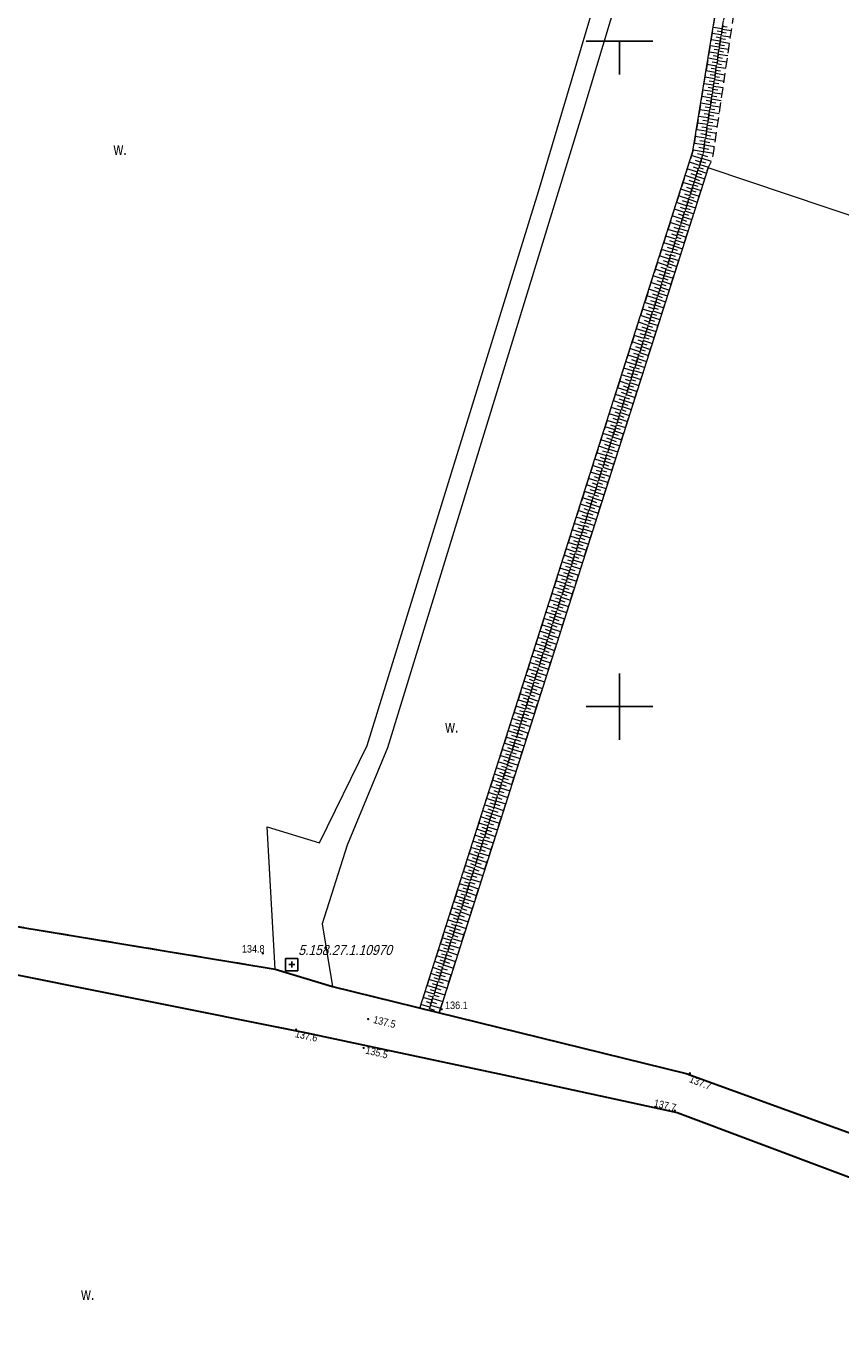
# Model space of a CAD drawing. Header units: metres. Extents: x 5548743 to 5556416, y 5707500 to 5714000.
# Tile 96 of 203: x 5552911 to 5553033, y 5711307 to 5711502. Entities that reach past the tile are written whole.
import ezdxf
from ezdxf.enums import TextEntityAlignment as Align

# ---------------------------------------------------------------- set-up
doc = ezdxf.new("R2010")
doc.units = ezdxf.units.M
doc.header["$MEASUREMENT"] = 0
doc.linetypes.add('1.5_0.75', pattern=[2.25, 1.5, -0.75])
doc.linetypes.add('219-1000', pattern=[0])
doc.layers.get('0').update_dxf_attribs({"color": 2, "linetype": 'CONTINUOUS', "lineweight": 5})
for name, color, linetype in [('000 Inne (niezydentyfikowane)', 7, 'CONTINUOUS'), ('217-kontur klasyfikacyjny', 7, 'CONTINUOUS'), ('218-kontur użytku gruntowego', 7, 'CONTINUOUS'), ('219-działka ewidencyjna', 7, 'CONTINUOUS'), ('pikieta naturalna', 7, 'CONTINUOUS'), ('pikieta naturalna-Atr2', 7, 'CONTINUOUS'), ('skarpa nieumocniona', 7, 'CONTINUOUS'), ('Szczegółowa osnowa geodezyjna pozioma', 7, 'CONTINUOUS'), ('Szczegółowa osnowa geodezyjna pozioma-Atr103', 7, 'CONTINUOUS'), ('woda stojąca', 7, 'CONTINUOUS'), ('woda stojąca-Atr103', 7, 'CONTINUOUS'), ('Wstawianie ramki sekcyjnej z opisem', 7, 'CONTINUOUS')]:
    doc.layers.add(name, color=color, linetype=linetype)
doc.styles.get("Standard").update_dxf_attribs({"font": 'Working1250', "width": 0.75})

# ---------------------------------------------------------------- blocks, each defined once
blk = doc.blocks.new('PW01')
at = {"linetype": 'Continuous', "lineweight": 13}
h = blk.add_hatch(color=0, dxfattribs=at)
edge = h.paths.add_edge_path()
edge.add_arc((0, 0), 0.18, 0, 360)
blk = doc.blocks.new('OSSP')
at = {"color": 0}
for p, q in [((-0.939, 0.938), (-0.939, -0.938)), ((-0.939, 0.938), (-0.939, -0.938)), ((0.936, 0.938), (-0.939, 0.938)), ((0.936, 0.938), (-0.939, 0.938)), ((0.45, 0), (-0.45, 0)), ((0.45, 0), (-0.45, 0)), ((0, -0.45), (0, 0.45)), ((0, -0.45), (0, 0.45)), ((0.936, -0.938), (0.936, 0.938)), ((0.936, -0.938), (0.936, 0.938)), ((-0.939, -0.938), (0.936, -0.938)), ((-0.939, -0.938), (0.936, -0.938))]:
    blk.add_line(p, q, dxfattribs=at)
blk = doc.blocks.new('RAMKA1000K')
at = {"color": 0}
for p, q in [((195, 500), (205, 500)), ((200, 495), (200, 500)), ((200, 395), (200, 405)), ((195, 400), (205, 400))]:
    blk.add_line(p, q, dxfattribs=at)

msp = doc.modelspace()

# ---------------------------------------------------------------- linework, layer by layer
at = {"layer": '000 Inne (niezydentyfikowane)', "color": 252, "linetype": 'Continuous', "lineweight": 18, "flags": 128}
for points in [[(5553015.25, 5711500.92), (5553013.88, 5711501.13)], [(5553015.39, 5711501.84), (5553014.03, 5711502.04)], [(5553015.18, 5711500.46), (5553014.5, 5711500.57)], [(5553015.32, 5711501.38), (5553014.64, 5711501.48)], [(5553015.24, 5711500.86), (5553016.65, 5711500.64)], [(5553015.32, 5711501.33), (5553016.02, 5711501.22)], [(5553015.39, 5711501.79), (5553016.79, 5711501.58)], [(5553015.46, 5711502.26), (5553016.16, 5711502.15)], [(5553014.97, 5711499.07), (5553013.58, 5711499.28)], [(5553015.11, 5711500), (5553013.73, 5711500.21)], [(5553014.9, 5711498.61), (5553014.2, 5711498.71)], [(5553015.04, 5711499.54), (5553014.35, 5711499.64)], [(5553014.96, 5711498.98), (5553016.38, 5711498.76)], [(5553015.03, 5711499.45), (5553015.74, 5711499.34)], [(5553015.1, 5711499.92), (5553016.51, 5711499.7)], [(5553015.17, 5711500.39), (5553015.88, 5711500.28)], [(5553014.69, 5711497.2), (5553013.28, 5711497.41)], [(5553014.83, 5711498.14), (5553013.43, 5711498.35)], [(5553014.61, 5711496.73), (5553013.91, 5711496.83)], [(5553014.76, 5711497.67), (5553014.05, 5711497.78)], [(5553014.67, 5711497.08), (5553016.1, 5711496.86)], [(5553014.74, 5711497.56), (5553015.45, 5711497.45)], [(5553014.81, 5711498.03), (5553016.24, 5711497.81)], [(5553014.89, 5711498.51), (5553015.6, 5711498.4)], [(5553014.4, 5711495.3), (5553012.97, 5711495.52)], [(5553014.54, 5711496.25), (5553013.12, 5711496.47)], [(5553014.32, 5711494.82), (5553013.61, 5711494.93)], [(5553014.47, 5711495.78), (5553013.76, 5711495.89)], [(5553014.38, 5711495.17), (5553015.82, 5711494.95)], [(5553014.45, 5711495.65), (5553015.17, 5711495.54)], [(5553014.52, 5711496.13), (5553015.96, 5711495.91)], [(5553014.6, 5711496.61), (5553015.31, 5711496.5)], [(5553014.1, 5711493.38), (5553012.65, 5711493.6)], [(5553014.25, 5711494.34), (5553012.81, 5711494.56)], [(5553014.03, 5711492.89), (5553013.3, 5711493)], [(5553014.18, 5711493.86), (5553013.45, 5711493.97)], [(5553014.01, 5711492.76), (5553014.74, 5711492.65)], [(5553014.08, 5711493.25), (5553015.53, 5711493.03)], [(5553014.16, 5711493.73), (5553014.88, 5711493.62)], [(5553014.23, 5711494.21), (5553015.68, 5711493.99)], [(5553014.3, 5711494.69), (5553015.02, 5711494.58)], [(5553013.8, 5711491.43), (5553012.34, 5711491.65)], [(5553013.95, 5711492.4), (5553012.5, 5711492.63)], [(5553013.73, 5711490.94), (5553012.99, 5711491.05)], [(5553013.88, 5711491.92), (5553013.15, 5711492.03)], [(5553013.71, 5711490.82), (5553014.44, 5711490.71)], [(5553013.79, 5711491.31), (5553015.25, 5711491.08)], [(5553013.86, 5711491.79), (5553014.59, 5711491.68)], [(5553013.93, 5711492.28), (5553015.39, 5711492.06)], [(5553013.5, 5711489.45), (5553012.01, 5711489.68)], [(5553013.65, 5711490.44), (5553012.18, 5711490.67)], [(5553013.43, 5711488.95), (5553012.68, 5711489.07)], [(5553013.58, 5711489.95), (5553012.84, 5711490.06)], [(5553013.41, 5711488.86), (5553014.15, 5711488.75)], [(5553013.49, 5711489.35), (5553014.96, 5711489.12)], [(5553013.56, 5711489.84), (5553014.3, 5711489.73)], [(5553013.64, 5711490.33), (5553015.11, 5711490.11)], [(5553013.2, 5711487.45), (5553011.69, 5711487.68)], [(5553013.35, 5711488.45), (5553011.85, 5711488.68)], [(5553013.12, 5711486.94), (5553012.36, 5711487.06)], [(5553013.27, 5711487.95), (5553012.52, 5711488.07)], [(5553013.19, 5711487.38), (5553014.67, 5711487.15)], [(5553013.26, 5711487.87), (5553014, 5711487.76)], [(5553013.34, 5711488.37), (5553014.82, 5711488.14)], [(5553012.89, 5711485.42), (5553011.36, 5711485.65)], [(5553013.04, 5711486.44), (5553011.52, 5711486.67)], [(5553012.81, 5711484.91), (5553012.04, 5711485.03)], [(5553012.96, 5711485.93), (5553012.2, 5711486.05)], [(5553012.88, 5711485.39), (5553014.38, 5711485.16)], [(5553012.96, 5711485.89), (5553013.71, 5711485.77)], [(5553013.03, 5711486.39), (5553014.53, 5711486.16)], [(5553013.11, 5711486.88), (5553013.86, 5711486.77)], [(5553012.57, 5711483.36), (5553011.02, 5711483.6)], [(5553012.73, 5711484.4), (5553011.19, 5711484.63)], [(5553012.48, 5711482.84), (5553011.71, 5711483.05)], [(5553012.65, 5711483.88), (5553011.88, 5711484)], [(5553012.58, 5711483.39), (5553014.1, 5711483.15)], [(5553012.65, 5711483.89), (5553013.41, 5711483.77)], [(5553012.73, 5711484.39), (5553014.23, 5711484.16)], [(5553012.81, 5711484.89), (5553013.56, 5711484.78)], [(5553012, 5711481.32), (5553010.48, 5711481.8)], [(5553012.32, 5711482.33), (5553010.8, 5711482.82)], [(5553011.83, 5711480.81), (5553011.07, 5711481.05)], [(5553012.16, 5711481.82), (5553011.4, 5711482.07)], [(5553012.04, 5711481.46), (5553013.36, 5711481.04)], [(5553012.19, 5711481.92), (5553012.88, 5711481.7)], [(5553012.34, 5711482.4), (5553013.77, 5711481.94)], [(5553012.5, 5711482.88), (5553013.21, 5711482.65)], [(5553011.35, 5711479.29), (5553009.83, 5711479.78)], [(5553011.67, 5711480.3), (5553010.15, 5711480.79)], [(5553011.51, 5711479.8), (5553010.75, 5711480.04)], [(5553011.34, 5711479.28), (5553012, 5711479.07)], [(5553011.48, 5711479.71), (5553012.79, 5711479.29)], [(5553011.62, 5711480.15), (5553012.27, 5711479.94)], [(5553011.76, 5711480.58), (5553013.06, 5711480.16)], [(5553011.9, 5711481.02), (5553012.55, 5711480.81)], [(5553010.7, 5711477.27), (5553009.19, 5711477.75)], [(5553011.02, 5711478.28), (5553009.51, 5711478.76)], [(5553010.86, 5711477.77), (5553010.1, 5711478.02)], [(5553011.19, 5711478.78), (5553010.43, 5711479.03)], [(5553010.79, 5711477.54), (5553011.44, 5711477.33)], [(5553010.93, 5711477.97), (5553012.23, 5711477.55)], [(5553011.06, 5711478.41), (5553011.72, 5711478.2)], [(5553011.2, 5711478.84), (5553012.51, 5711478.42)], [(5553010.06, 5711475.25), (5553008.54, 5711475.74)], [(5553010.38, 5711476.26), (5553008.86, 5711476.74)], [(5553010.22, 5711475.76), (5553009.46, 5711476)], [(5553010.54, 5711476.76), (5553009.78, 5711477.01)], [(5553010.09, 5711475.36), (5553011.4, 5711474.94)], [(5553010.23, 5711475.79), (5553010.88, 5711475.58)], [(5553010.37, 5711476.23), (5553011.68, 5711475.81)], [(5553010.51, 5711476.66), (5553011.16, 5711476.46)], [(5553010.65, 5711477.1), (5553011.95, 5711476.68)], [(5553009.41, 5711473.24), (5553007.9, 5711473.72)], [(5553009.73, 5711474.25), (5553008.22, 5711474.73)], [(5553009.57, 5711473.74), (5553008.82, 5711473.98)], [(5553009.89, 5711474.75), (5553009.14, 5711474.99)], [(5553009.53, 5711473.61), (5553010.84, 5711473.19)], [(5553009.67, 5711474.04), (5553010.32, 5711473.83)], [(5553009.81, 5711474.48), (5553011.12, 5711474.06)], [(5553009.95, 5711474.92), (5553010.6, 5711474.71)], [(5553008.77, 5711471.23), (5553007.26, 5711471.71)], [(5553009.09, 5711472.23), (5553007.58, 5711472.72)], [(5553008.93, 5711471.73), (5553008.18, 5711471.97)], [(5553009.25, 5711472.74), (5553008.5, 5711472.98)], [(5553008.83, 5711471.41), (5553009.49, 5711471.2)], [(5553008.97, 5711471.85), (5553010.28, 5711471.43)], [(5553009.11, 5711472.29), (5553009.77, 5711472.08)], [(5553009.25, 5711472.73), (5553010.56, 5711472.31)], [(5553009.39, 5711473.17), (5553010.05, 5711472.96)], [(5553008.13, 5711469.23), (5553006.62, 5711469.71)], [(5553008.45, 5711470.23), (5553006.94, 5711470.71)], [(5553008.29, 5711469.73), (5553007.53, 5711469.97)], [(5553008.61, 5711470.73), (5553007.85, 5711470.97)], [(5553008.26, 5711469.66), (5553008.92, 5711469.45)], [(5553008.4, 5711470.1), (5553009.72, 5711469.67)], [(5553008.55, 5711470.54), (5553009.2, 5711470.32)], [(5553008.69, 5711470.98), (5553010, 5711470.55)], [(5553007.49, 5711467.23), (5553005.99, 5711467.71)], [(5553007.81, 5711468.23), (5553006.3, 5711468.71)], [(5553007.65, 5711467.73), (5553006.9, 5711467.97)], [(5553007.97, 5711468.73), (5553007.21, 5711468.97)], [(5553007.56, 5711467.45), (5553008.88, 5711467.03)], [(5553007.7, 5711467.89), (5553008.36, 5711467.68)], [(5553007.84, 5711468.34), (5553009.16, 5711467.91)], [(5553007.98, 5711468.78), (5553008.64, 5711468.56)], [(5553008.12, 5711469.22), (5553009.44, 5711468.79)], [(5553006.85, 5711465.23), (5553005.35, 5711465.71)], [(5553007.17, 5711466.23), (5553005.67, 5711466.71)], [(5553007.01, 5711465.73), (5553006.26, 5711465.97)], [(5553007.33, 5711466.73), (5553006.58, 5711466.97)], [(5553006.99, 5711465.69), (5553008.32, 5711465.26)], [(5553007.13, 5711466.13), (5553007.8, 5711465.92)], [(5553007.28, 5711466.57), (5553008.6, 5711466.15)], [(5553007.42, 5711467.01), (5553008.08, 5711466.8)], [(5553006.21, 5711463.24), (5553004.71, 5711463.71)], [(5553006.53, 5711464.23), (5553005.03, 5711464.71)], [(5553006.37, 5711463.73), (5553005.62, 5711463.97)], [(5553006.69, 5711464.73), (5553005.94, 5711464.97)], [(5553006.28, 5711463.47), (5553006.95, 5711463.26)], [(5553006.43, 5711463.92), (5553007.76, 5711463.49)], [(5553006.57, 5711464.36), (5553007.23, 5711464.15)], [(5553006.71, 5711464.8), (5553008.04, 5711464.38)], [(5553006.85, 5711465.24), (5553007.52, 5711465.03)], [(5553005.57, 5711461.25), (5553004.08, 5711461.72)], [(5553005.89, 5711462.24), (5553004.4, 5711462.72)], [(5553005.73, 5711461.74), (5553004.98, 5711461.98)], [(5553006.05, 5711462.74), (5553005.3, 5711462.98)], [(5553005.72, 5711461.7), (5553006.38, 5711461.48)], [(5553005.86, 5711462.14), (5553007.19, 5711461.71)], [(5553006, 5711462.59), (5553006.67, 5711462.37)], [(5553006.14, 5711463.03), (5553007.47, 5711462.6)], [(5553004.94, 5711459.26), (5553003.45, 5711459.74)], [(5553005.25, 5711460.25), (5553003.76, 5711460.73)], [(5553005.09, 5711459.76), (5553004.35, 5711460)], [(5553005.41, 5711460.75), (5553004.67, 5711460.99)], [(5553005.15, 5711459.92), (5553005.81, 5711459.7)], [(5553005.29, 5711460.36), (5553006.63, 5711459.94)], [(5553005.43, 5711460.81), (5553006.1, 5711460.59)], [(5553005.57, 5711461.25), (5553006.91, 5711460.83)], [(5553004.3, 5711457.28), (5553002.82, 5711457.75)], [(5553004.62, 5711458.27), (5553003.13, 5711458.75)], [(5553004.46, 5711457.77), (5553003.72, 5711458.01)], [(5553004.78, 5711458.77), (5553004.03, 5711459)], [(5553004.43, 5711457.69), (5553005.77, 5711457.26)], [(5553004.58, 5711458.13), (5553005.25, 5711457.92)], [(5553004.72, 5711458.58), (5553006.06, 5711458.15)], [(5553004.86, 5711459.03), (5553005.53, 5711458.81)], [(5553005, 5711459.47), (5553006.34, 5711459.04)], [(5553003.67, 5711455.3), (5553002.19, 5711455.78)], [(5553003.99, 5711456.29), (5553002.5, 5711456.77)], [(5553003.83, 5711455.8), (5553003.09, 5711456.03)], [(5553004.14, 5711456.78), (5553003.4, 5711457.02)], [(5553003.86, 5711455.9), (5553005.2, 5711455.47)], [(5553004, 5711456.35), (5553004.67, 5711456.13)], [(5553004.15, 5711456.79), (5553005.49, 5711456.36)], [(5553004.29, 5711457.24), (5553004.96, 5711457.03)], [(5553003.04, 5711453.33), (5553001.56, 5711453.8)], [(5553003.35, 5711454.32), (5553001.87, 5711454.79)], [(5553003.2, 5711453.82), (5553002.46, 5711454.06)], [(5553003.51, 5711454.81), (5553002.77, 5711455.05)], [(5553003.29, 5711454.11), (5553004.63, 5711453.68)], [(5553003.43, 5711454.56), (5553004.1, 5711454.34)], [(5553003.57, 5711455), (5553004.92, 5711454.57)], [(5553003.72, 5711455.45), (5553004.39, 5711455.24)], [(5553002.41, 5711451.36), (5553000.93, 5711451.83)], [(5553002.72, 5711452.34), (5553001.24, 5711452.82)], [(5553002.56, 5711451.85), (5553001.83, 5711452.09)], [(5553002.88, 5711452.84), (5553002.14, 5711453.07)], [(5553002.57, 5711451.86), (5553003.24, 5711451.64)], [(5553002.71, 5711452.31), (5553004.06, 5711451.88)], [(5553002.86, 5711452.76), (5553003.53, 5711452.54)], [(5553003, 5711453.21), (5553004.35, 5711452.78)], [(5553003.14, 5711453.66), (5553003.82, 5711453.44)], [(5553001.78, 5711449.39), (5553000.3, 5711449.87)], [(5553002.09, 5711450.38), (5553000.62, 5711450.85)], [(5553001.93, 5711449.88), (5553001.2, 5711450.12)], [(5553002.25, 5711450.87), (5553001.51, 5711451.1)], [(5553001.99, 5711450.06), (5553002.67, 5711449.84)], [(5553002.13, 5711450.51), (5553003.49, 5711450.08)], [(5553002.28, 5711450.96), (5553002.95, 5711450.74)], [(5553002.42, 5711451.41), (5553003.77, 5711450.98)], [(5553001.15, 5711447.43), (5552999.68, 5711447.9)], [(5553001.46, 5711448.41), (5552999.99, 5711448.88)], [(5553001.31, 5711447.92), (5553000.57, 5711448.16)], [(5553001.62, 5711448.9), (5553000.88, 5711449.14)], [(5553001.41, 5711448.25), (5553002.09, 5711448.04)], [(5553001.56, 5711448.7), (5553002.91, 5711448.27)], [(5553001.7, 5711449.16), (5553002.38, 5711448.94)], [(5553001.85, 5711449.61), (5553003.2, 5711449.17)], [(5553000.52, 5711445.47), (5552999.06, 5711445.94)], [(5553000.84, 5711446.45), (5552999.37, 5711446.92)], [(5553000.68, 5711445.96), (5552999.95, 5711446.2)], [(5553000.99, 5711446.94), (5553000.26, 5711447.18)], [(5553000.69, 5711445.99), (5553002.05, 5711445.56)], [(5553000.83, 5711446.44), (5553001.51, 5711446.23)], [(5553000.98, 5711446.9), (5553002.34, 5711446.46)], [(5553001.12, 5711447.35), (5553001.8, 5711447.13)], [(5553001.27, 5711447.8), (5553002.62, 5711447.37)], [(5552999.9, 5711443.52), (5552998.43, 5711443.99)], [(5553000.21, 5711444.5), (5552998.74, 5711444.97)], [(5553000.05, 5711444.01), (5552999.32, 5711444.24)], [(5553000.37, 5711444.99), (5552999.63, 5711445.22)], [(5553000.11, 5711444.18), (5553001.47, 5711443.74)], [(5553000.25, 5711444.63), (5553000.93, 5711444.41)], [(5553000.4, 5711445.08), (5553001.76, 5711444.65)], [(5553000.54, 5711445.54), (5553001.22, 5711445.32)], [(5552999.27, 5711441.57), (5552997.81, 5711442.04)], [(5552999.59, 5711442.54), (5552998.12, 5711443.01)], [(5552999.43, 5711442.06), (5552998.7, 5711442.29)], [(5552999.74, 5711443.03), (5552999.01, 5711443.27)], [(5552999.53, 5711442.36), (5553000.89, 5711441.92)], [(5552999.67, 5711442.81), (5553000.35, 5711442.59)], [(5552999.82, 5711443.27), (5553001.18, 5711442.83)], [(5552999.96, 5711443.72), (5553000.64, 5711443.5)], [(5552998.65, 5711439.62), (5552997.19, 5711440.09)], [(5552998.96, 5711440.6), (5552997.5, 5711441.06)], [(5552998.81, 5711440.11), (5552998.08, 5711440.34)], [(5552999.12, 5711441.08), (5552998.39, 5711441.32)], [(5552998.8, 5711440.08), (5552999.48, 5711439.86)], [(5552998.94, 5711440.53), (5553000.31, 5711440.1)], [(5552999.09, 5711440.99), (5552999.77, 5711440.77)], [(5552999.23, 5711441.45), (5553000.6, 5711441.01)], [(5552999.38, 5711441.9), (5553000.06, 5711441.68)], [(5552998.03, 5711437.68), (5552996.57, 5711438.15)], [(5552998.34, 5711438.65), (5552996.88, 5711439.12)], [(5552998.18, 5711438.17), (5552997.46, 5711438.4)], [(5552998.49, 5711439.14), (5552997.77, 5711439.37)], [(5552998.21, 5711438.25), (5552998.9, 5711438.03)], [(5552998.36, 5711438.71), (5552999.73, 5711438.27)], [(5552998.5, 5711439.16), (5552999.19, 5711438.94)], [(5552998.65, 5711439.62), (5553000.02, 5711439.18)], [(5552997.41, 5711435.74), (5552995.95, 5711436.21)], [(5552997.72, 5711436.71), (5552996.26, 5711437.18)], [(5552997.56, 5711436.23), (5552996.84, 5711436.46)], [(5552997.87, 5711437.2), (5552997.15, 5711437.43)], [(5552997.62, 5711436.42), (5552998.31, 5711436.2)], [(5552997.77, 5711436.88), (5552999.15, 5711436.44)], [(5552997.92, 5711437.33), (5552998.6, 5711437.11)], [(5552998.06, 5711437.79), (5552999.44, 5711437.35)], [(5552996.79, 5711433.81), (5552995.34, 5711434.27)], [(5552997.1, 5711434.77), (5552995.65, 5711435.24)], [(5552996.94, 5711434.29), (5552996.22, 5711434.52)], [(5552997.25, 5711435.26), (5552996.53, 5711435.49)], [(5552997.04, 5711434.58), (5552997.73, 5711434.36)], [(5552997.18, 5711435.04), (5552998.56, 5711434.6)], [(5552997.33, 5711435.5), (5552998.02, 5711435.28)], [(5552997.48, 5711435.96), (5552998.85, 5711435.52)], [(5552996.17, 5711431.88), (5552994.72, 5711432.34)], [(5552996.48, 5711432.84), (5552995.03, 5711433.31)], [(5552996.32, 5711432.36), (5552995.6, 5711432.59)], [(5552996.63, 5711433.32), (5552995.91, 5711433.56)], [(5552996.3, 5711432.28), (5552997.68, 5711431.84)], [(5552996.45, 5711432.74), (5552997.14, 5711432.52)], [(5552996.59, 5711433.2), (5552997.98, 5711432.76)], [(5552996.74, 5711433.66), (5552997.43, 5711433.44)], [(5552996.89, 5711434.12), (5552998.27, 5711433.68)], [(5552995.55, 5711429.95), (5552994.11, 5711430.41)], [(5552995.86, 5711430.91), (5552994.42, 5711431.38)], [(5552995.71, 5711430.43), (5552994.98, 5711430.66)], [(5552996.02, 5711431.39), (5552995.29, 5711431.63)], [(5552995.71, 5711430.44), (5552997.1, 5711429.99)], [(5552995.86, 5711430.9), (5552996.55, 5711430.68)], [(5552996, 5711431.36), (5552997.39, 5711430.92)], [(5552996.15, 5711431.82), (5552996.84, 5711431.6)], [(5552994.94, 5711428.03), (5552993.5, 5711428.49)], [(5552995.25, 5711428.99), (5552993.8, 5711429.45)], [(5552995.09, 5711428.51), (5552994.37, 5711428.74)], [(5552995.4, 5711429.47), (5552994.68, 5711429.7)], [(5552995.12, 5711428.59), (5552996.51, 5711428.14)], [(5552995.27, 5711429.05), (5552995.96, 5711428.83)], [(5552995.41, 5711429.51), (5552996.8, 5711429.07)], [(5552995.56, 5711429.97), (5552996.25, 5711429.75)], [(5552994.32, 5711426.11), (5552992.88, 5711426.57)], [(5552994.63, 5711427.07), (5552993.19, 5711427.53)], [(5552994.48, 5711426.59), (5552993.76, 5711426.82)], [(5552994.78, 5711427.55), (5552994.06, 5711427.78)], [(5552994.52, 5711426.73), (5552995.92, 5711426.29)], [(5552994.67, 5711427.2), (5552995.37, 5711426.97)], [(5552994.82, 5711427.66), (5552996.21, 5711427.21)], [(5552994.97, 5711428.12), (5552995.66, 5711427.9)], [(5552993.71, 5711424.19), (5552992.27, 5711424.65)], [(5552994.02, 5711425.15), (5552992.58, 5711425.61)], [(5552993.86, 5711424.67), (5552993.14, 5711424.9)], [(5552994.17, 5711425.63), (5552993.45, 5711425.86)], [(5552993.78, 5711424.41), (5552994.48, 5711424.19)], [(5552993.93, 5711424.88), (5552995.32, 5711424.43)], [(5552994.08, 5711425.34), (5552994.78, 5711425.12)], [(5552994.23, 5711425.8), (5552995.62, 5711425.36)], [(5552994.38, 5711426.27), (5552995.07, 5711426.05)], [(5552993.1, 5711422.28), (5552991.66, 5711422.74)], [(5552993.4, 5711423.23), (5552991.97, 5711423.69)], [(5552993.25, 5711422.76), (5552992.53, 5711422.99)], [(5552993.56, 5711423.71), (5552992.84, 5711423.94)], [(5552993.18, 5711422.55), (5552993.88, 5711422.32)], [(5552993.33, 5711423.01), (5552994.73, 5711422.57)], [(5552993.48, 5711423.48), (5552994.18, 5711423.26)], [(5552993.63, 5711423.94), (5552995.03, 5711423.5)], [(5552992.49, 5711420.37), (5552991.06, 5711420.83)], [(5552992.79, 5711421.32), (5552991.36, 5711421.78)], [(5552992.64, 5711420.85), (5552991.92, 5711421.08)], [(5552992.95, 5711421.8), (5552992.23, 5711422.03)], [(5552992.59, 5711420.68), (5552993.29, 5711420.46)], [(5552992.74, 5711421.15), (5552994.14, 5711420.7)], [(5552992.89, 5711421.61), (5552993.59, 5711421.39)], [(5552993.03, 5711422.08), (5552994.43, 5711421.63)], [(5552991.88, 5711418.47), (5552990.45, 5711418.92)], [(5552992.18, 5711419.42), (5552990.75, 5711419.88)], [(5552992.03, 5711418.94), (5552991.32, 5711419.17)], [(5552992.33, 5711419.89), (5552991.62, 5711420.12)], [(5552991.99, 5711418.81), (5552992.69, 5711418.58)], [(5552992.14, 5711419.28), (5552993.54, 5711418.83)], [(5552992.29, 5711419.74), (5552992.99, 5711419.52)], [(5552992.44, 5711420.21), (5552993.84, 5711419.76)], [(5552991.27, 5711416.57), (5552989.84, 5711417.02)], [(5552991.57, 5711417.52), (5552990.15, 5711417.97)], [(5552991.42, 5711417.04), (5552990.71, 5711417.27)], [(5552991.73, 5711417.99), (5552991.01, 5711418.22)], [(5552991.39, 5711416.93), (5552992.09, 5711416.71)], [(5552991.54, 5711417.4), (5552992.95, 5711416.95)], [(5552991.69, 5711417.87), (5552992.39, 5711417.65)], [(5552991.84, 5711418.34), (5552993.24, 5711417.89)], [(5552990.66, 5711414.67), (5552989.24, 5711415.12)], [(5552990.97, 5711415.62), (5552989.54, 5711416.07)], [(5552990.81, 5711415.14), (5552990.1, 5711415.37)], [(5552991.12, 5711416.09), (5552990.41, 5711416.32)], [(5552990.79, 5711415.05), (5552991.49, 5711414.83)], [(5552990.94, 5711415.52), (5552992.35, 5711415.07)], [(5552991.09, 5711415.99), (5552991.79, 5711415.77)], [(5552991.24, 5711416.46), (5552992.65, 5711416.01)], [(5552990.06, 5711412.78), (5552988.64, 5711413.23)], [(5552990.36, 5711413.72), (5552988.94, 5711414.18)], [(5552990.21, 5711413.25), (5552989.5, 5711413.48)], [(5552990.51, 5711414.19), (5552989.8, 5711414.42)], [(5552990.03, 5711412.7), (5552991.45, 5711412.25)], [(5552990.18, 5711413.17), (5552990.89, 5711412.94)], [(5552990.33, 5711413.64), (5552991.75, 5711413.19)], [(5552990.48, 5711414.11), (5552991.19, 5711413.89)], [(5552990.63, 5711414.58), (5552992.05, 5711414.13)], [(5552989.45, 5711410.89), (5552988.03, 5711411.34)], [(5552989.75, 5711411.83), (5552988.34, 5711412.28)], [(5552989.6, 5711411.36), (5552988.89, 5711411.58)], [(5552989.9, 5711412.3), (5552989.2, 5711412.53)], [(5552989.43, 5711410.81), (5552990.85, 5711410.36)], [(5552989.58, 5711411.28), (5552990.29, 5711411.05)], [(5552989.73, 5711411.75), (5552991.15, 5711411.3)], [(5552989.88, 5711412.23), (5552990.59, 5711412)], [(5552988.85, 5711409), (5552987.43, 5711409.45)], [(5552989.15, 5711409.94), (5552987.73, 5711410.4)], [(5552989, 5711409.47), (5552988.29, 5711409.7)], [(5552989.3, 5711410.41), (5552988.59, 5711410.64)], [(5552988.82, 5711408.92), (5552990.24, 5711408.46)], [(5552988.97, 5711409.39), (5552989.68, 5711409.16)], [(5552989.12, 5711409.86), (5552990.54, 5711409.41)], [(5552989.28, 5711410.34), (5552989.99, 5711410.11)], [(5552988.24, 5711407.12), (5552986.83, 5711407.57)], [(5552988.55, 5711408.06), (5552987.13, 5711408.51)], [(5552988.09, 5711406.65), (5552987.39, 5711406.87)], [(5552988.4, 5711407.59), (5552987.69, 5711407.81)], [(5552988.7, 5711408.53), (5552987.99, 5711408.76)], [(5552988.21, 5711407.02), (5552989.64, 5711406.56)], [(5552988.37, 5711407.49), (5552989.08, 5711407.27)], [(5552988.52, 5711407.97), (5552989.94, 5711407.51)], [(5552988.67, 5711408.44), (5552989.38, 5711408.21)], [(5552987.64, 5711405.24), (5552986.24, 5711405.69)], [(5552987.94, 5711406.18), (5552986.53, 5711406.63)], [(5552987.49, 5711404.77), (5552986.79, 5711405)], [(5552987.79, 5711405.71), (5552987.09, 5711405.93)], [(5552987.6, 5711405.12), (5552989.03, 5711404.66)], [(5552987.76, 5711405.59), (5552988.47, 5711405.36)], [(5552987.91, 5711406.07), (5552989.34, 5711405.61)], [(5552988.06, 5711406.54), (5552988.77, 5711406.32)], [(5552987.04, 5711403.37), (5552985.64, 5711403.81)], [(5552987.34, 5711404.3), (5552985.94, 5711404.75)], [(5552986.89, 5711402.9), (5552986.19, 5711403.12)], [(5552987.19, 5711403.83), (5552986.49, 5711404.06)], [(5552986.99, 5711403.21), (5552988.43, 5711402.75)], [(5552987.15, 5711403.69), (5552987.86, 5711403.46)], [(5552987.3, 5711404.16), (5552988.73, 5711403.71)], [(5552987.45, 5711404.64), (5552988.17, 5711404.41)], [(5552986.15, 5711400.56), (5552984.74, 5711401.01)], [(5552986.44, 5711401.49), (5552985.04, 5711401.94)], [(5552986.74, 5711402.43), (5552985.34, 5711402.88)], [(5552986.3, 5711401.03), (5552985.59, 5711401.25)], [(5552986.59, 5711401.96), (5552985.89, 5711402.19)], [(5552986.38, 5711401.3), (5552987.82, 5711400.84)], [(5552986.54, 5711401.78), (5552987.25, 5711401.55)], [(5552986.69, 5711402.26), (5552988.12, 5711401.8)], [(5552986.84, 5711402.73), (5552987.56, 5711402.5)], [(5552985.55, 5711398.69), (5552984.15, 5711399.14)], [(5552985.85, 5711399.63), (5552984.45, 5711400.08)], [(5552985.7, 5711399.16), (5552985, 5711399.38)], [(5552986, 5711400.09), (5552985.3, 5711400.32)], [(5552985.77, 5711399.39), (5552987.21, 5711398.93)], [(5552985.92, 5711399.86), (5552986.64, 5711399.63)], [(5552986.08, 5711400.34), (5552987.51, 5711399.88)], [(5552986.23, 5711400.82), (5552986.95, 5711400.59)], [(5552984.95, 5711396.83), (5552983.56, 5711397.28)], [(5552985.25, 5711397.76), (5552983.85, 5711398.21)], [(5552985.1, 5711397.3), (5552984.4, 5711397.52)], [(5552985.4, 5711398.23), (5552984.7, 5711398.45)], [(5552985.16, 5711397.47), (5552986.6, 5711397.01)], [(5552985.31, 5711397.95), (5552986.03, 5711397.72)], [(5552985.46, 5711398.43), (5552986.9, 5711397.97)], [(5552985.62, 5711398.91), (5552986.34, 5711398.68)], [(5552984.36, 5711394.98), (5552982.97, 5711395.42)], [(5552984.66, 5711395.9), (5552983.26, 5711396.35)], [(5552984.51, 5711395.44), (5552983.81, 5711395.66)], [(5552984.8, 5711396.37), (5552984.11, 5711396.59)], [(5552984.54, 5711395.54), (5552985.98, 5711395.08)], [(5552984.69, 5711396.03), (5552985.42, 5711395.79)], [(5552984.85, 5711396.51), (5552986.29, 5711396.04)], [(5552985, 5711396.99), (5552985.72, 5711396.76)], [(5552983.76, 5711393.12), (5552982.37, 5711393.57)], [(5552984.06, 5711394.05), (5552982.67, 5711394.49)], [(5552983.91, 5711393.58), (5552983.22, 5711393.81)], [(5552984.21, 5711394.51), (5552983.51, 5711394.73)], [(5552983.92, 5711393.62), (5552985.37, 5711393.15)], [(5552984.08, 5711394.1), (5552984.8, 5711393.87)], [(5552984.23, 5711394.58), (5552985.68, 5711394.12)], [(5552984.39, 5711395.06), (5552985.11, 5711394.83)], [(5552983.17, 5711391.27), (5552981.78, 5711391.71)], [(5552983.47, 5711392.2), (5552982.08, 5711392.64)], [(5552983.32, 5711391.73), (5552982.63, 5711391.95)], [(5552983.62, 5711392.66), (5552982.92, 5711392.88)], [(5552983.15, 5711391.2), (5552983.88, 5711390.97)], [(5552983.3, 5711391.68), (5552984.76, 5711391.22)], [(5552983.46, 5711392.17), (5552984.18, 5711391.94)], [(5552983.61, 5711392.65), (5552985.06, 5711392.19)], [(5552983.77, 5711393.13), (5552984.49, 5711392.9)], [(5552982.58, 5711389.42), (5552981.2, 5711389.87)], [(5552982.88, 5711390.35), (5552981.49, 5711390.79)], [(5552982.73, 5711389.88), (5552982.04, 5711390.11)], [(5552983.02, 5711390.81), (5552982.33, 5711391.03)], [(5552982.53, 5711389.26), (5552983.26, 5711389.03)], [(5552982.68, 5711389.75), (5552984.14, 5711389.28)], [(5552982.84, 5711390.23), (5552983.57, 5711390)], [(5552983, 5711390.72), (5552984.45, 5711390.25)], [(5552981.99, 5711387.58), (5552980.61, 5711388.02)], [(5552982.29, 5711388.5), (5552980.9, 5711388.94)], [(5552981.84, 5711387.12), (5552981.15, 5711387.34)], [(5552982.14, 5711388.04), (5552981.45, 5711388.26)], [(5552982.43, 5711388.96), (5552981.74, 5711389.18)], [(5552981.91, 5711387.32), (5552982.64, 5711387.09)], [(5552982.06, 5711387.81), (5552983.52, 5711387.34)], [(5552982.22, 5711388.29), (5552982.95, 5711388.06)], [(5552982.37, 5711388.78), (5552983.83, 5711388.31)], [(5552981.4, 5711385.74), (5552980.02, 5711386.18)], [(5552981.7, 5711386.66), (5552980.32, 5711387.1)], [(5552981.25, 5711385.28), (5552980.57, 5711385.5)], [(5552981.55, 5711386.2), (5552980.86, 5711386.42)], [(5552981.29, 5711385.38), (5552982.02, 5711385.14)], [(5552981.44, 5711385.86), (5552982.9, 5711385.4)], [(5552981.6, 5711386.35), (5552982.33, 5711386.12)], [(5552981.75, 5711386.84), (5552983.21, 5711386.37)], [(5552980.52, 5711382.99), (5552979.15, 5711383.43)], [(5552980.81, 5711383.9), (5552979.44, 5711384.34)], [(5552981.11, 5711384.82), (5552979.73, 5711385.26)], [(5552980.67, 5711383.45), (5552979.98, 5711383.67)], [(5552980.96, 5711384.36), (5552980.27, 5711384.58)], [(5552980.66, 5711383.43), (5552981.39, 5711383.19)], [(5552980.82, 5711383.91), (5552982.28, 5711383.45)], [(5552980.97, 5711384.4), (5552981.71, 5711384.17)], [(5552981.13, 5711384.89), (5552982.59, 5711384.42)], [(5552979.93, 5711381.16), (5552978.56, 5711381.6)], [(5552980.23, 5711382.07), (5552978.85, 5711382.51)], [(5552980.08, 5711381.61), (5552979.39, 5711381.83)], [(5552980.37, 5711382.53), (5552979.69, 5711382.75)], [(5552980.04, 5711381.47), (5552980.77, 5711381.24)], [(5552980.19, 5711381.96), (5552981.66, 5711381.49)], [(5552980.35, 5711382.45), (5552981.08, 5711382.22)], [(5552980.5, 5711382.94), (5552981.97, 5711382.47)], [(5552979.35, 5711379.33), (5552977.98, 5711379.77)], [(5552979.64, 5711380.24), (5552978.27, 5711380.68)], [(5552979.5, 5711379.79), (5552978.81, 5711380.01)], [(5552979.79, 5711380.7), (5552979.1, 5711380.92)], [(5552979.41, 5711379.51), (5552980.14, 5711379.28)], [(5552979.57, 5711380), (5552981.04, 5711379.53)], [(5552979.72, 5711380.49), (5552980.46, 5711380.26)], [(5552979.88, 5711380.98), (5552981.35, 5711380.51)], [(5552978.77, 5711377.51), (5552977.4, 5711377.94)], [(5552979.06, 5711378.42), (5552977.69, 5711378.86)], [(5552978.91, 5711377.96), (5552978.23, 5711378.18)], [(5552979.2, 5711378.87), (5552978.52, 5711379.09)], [(5552978.78, 5711377.55), (5552979.52, 5711377.31)], [(5552978.94, 5711378.04), (5552980.41, 5711377.57)], [(5552979.09, 5711378.53), (5552979.83, 5711378.3)], [(5552979.25, 5711379.02), (5552980.72, 5711378.55)], [(5552978.18, 5711375.69), (5552976.82, 5711376.12)], [(5552978.47, 5711376.6), (5552977.11, 5711377.03)], [(5552978.33, 5711376.14), (5552977.65, 5711376.36)], [(5552978.62, 5711377.05), (5552977.94, 5711377.27)], [(5552978.15, 5711375.58), (5552978.89, 5711375.35)], [(5552978.31, 5711376.07), (5552979.79, 5711375.6)], [(5552978.47, 5711376.57), (5552979.2, 5711376.33)], [(5552978.62, 5711377.06), (5552980.1, 5711376.59)], [(5552977.6, 5711373.87), (5552976.24, 5711374.31)], [(5552977.89, 5711374.78), (5552976.53, 5711375.21)], [(5552977.46, 5711373.42), (5552976.78, 5711373.63)], [(5552977.75, 5711374.32), (5552977.07, 5711374.54)], [(5552978.04, 5711375.23), (5552977.36, 5711375.45)], [(5552977.52, 5711373.61), (5552978.26, 5711373.37)], [(5552977.68, 5711374.1), (5552979.16, 5711373.63)], [(5552977.83, 5711374.6), (5552978.57, 5711374.36)], [(5552977.99, 5711375.09), (5552979.47, 5711374.62)], [(5552977.02, 5711372.06), (5552975.66, 5711372.49)], [(5552977.31, 5711372.96), (5552975.95, 5711373.4)], [(5552976.88, 5711371.61), (5552976.2, 5711371.82)], [(5552977.17, 5711372.51), (5552976.49, 5711372.73)], [(5552977.04, 5711372.13), (5552978.53, 5711371.65)], [(5552977.2, 5711372.62), (5552977.94, 5711372.39)], [(5552977.36, 5711373.12), (5552978.84, 5711372.64)], [(5552976.15, 5711369.35), (5552974.8, 5711369.78)], [(5552976.44, 5711370.25), (5552975.09, 5711370.68)], [(5552976.73, 5711371.15), (5552975.37, 5711371.59)], [(5552976.3, 5711369.8), (5552975.62, 5711370.01)], [(5552976.59, 5711370.7), (5552975.91, 5711370.92)], [(5552976.41, 5711370.15), (5552977.9, 5711369.67)], [(5552976.57, 5711370.64), (5552977.31, 5711370.41)], [(5552976.73, 5711371.14), (5552978.21, 5711370.66)], [(5552976.89, 5711371.63), (5552977.63, 5711371.4)], [(5552975.58, 5711367.54), (5552974.22, 5711367.97)], [(5552975.86, 5711368.44), (5552974.51, 5711368.88)], [(5552975.72, 5711367.99), (5552975.04, 5711368.21)], [(5552976.01, 5711368.89), (5552975.33, 5711369.11)], [(5552975.78, 5711368.16), (5552977.27, 5711367.69)], [(5552975.93, 5711368.66), (5552976.68, 5711368.42)], [(5552976.09, 5711369.16), (5552977.58, 5711368.68)], [(5552976.25, 5711369.65), (5552977, 5711369.42)], [(5552975, 5711365.74), (5552973.65, 5711366.17)], [(5552975.29, 5711366.64), (5552973.94, 5711367.07)], [(5552975.14, 5711366.19), (5552974.47, 5711366.41)], [(5552975.43, 5711367.09), (5552974.76, 5711367.31)], [(5552975.14, 5711366.18), (5552976.63, 5711365.7)], [(5552975.3, 5711366.67), (5552976.05, 5711366.43)], [(5552975.46, 5711367.17), (5552976.95, 5711366.69)], [(5552975.62, 5711367.67), (5552976.36, 5711367.43)], [(5552974.43, 5711363.95), (5552973.08, 5711364.38)], [(5552974.71, 5711364.84), (5552973.36, 5711365.27)], [(5552974.57, 5711364.39), (5552973.9, 5711364.61)], [(5552974.86, 5711365.29), (5552974.18, 5711365.51)], [(5552974.5, 5711364.18), (5552976, 5711363.7)], [(5552974.66, 5711364.68), (5552975.41, 5711364.44)], [(5552974.82, 5711365.18), (5552976.32, 5711364.7)], [(5552974.98, 5711365.68), (5552975.73, 5711365.44)], [(5552973.85, 5711362.15), (5552972.51, 5711362.58)], [(5552974.14, 5711363.05), (5552972.79, 5711363.48)], [(5552973.71, 5711361.7), (5552973.04, 5711361.92)], [(5552973.99, 5711362.6), (5552973.32, 5711362.82)], [(5552974.28, 5711363.5), (5552973.61, 5711363.71)], [(5552973.86, 5711362.19), (5552975.36, 5711361.71)], [(5552974.02, 5711362.69), (5552974.77, 5711362.45)], [(5552974.18, 5711363.19), (5552975.68, 5711362.71)], [(5552974.34, 5711363.68), (5552975.09, 5711363.44)], [(5552973.28, 5711360.36), (5552971.94, 5711360.79)], [(5552973.56, 5711361.26), (5552972.22, 5711361.69)], [(5552973.14, 5711359.92), (5552972.46, 5711360.13)], [(5552973.42, 5711360.81), (5552972.75, 5711361.02)], [(5552973.22, 5711360.18), (5552974.72, 5711359.7)], [(5552973.38, 5711360.68), (5552974.13, 5711360.44)], [(5552973.54, 5711361.19), (5552975.04, 5711360.7)], [(5552973.7, 5711361.69), (5552974.45, 5711361.45)], [(5552972.42, 5711357.69), (5552971.08, 5711358.11)], [(5552972.71, 5711358.58), (5552971.37, 5711359.01)], [(5552972.99, 5711359.47), (5552971.65, 5711359.9)], [(5552972.56, 5711358.13), (5552971.89, 5711358.35)], [(5552972.85, 5711359.02), (5552972.18, 5711359.24)], [(5552972.58, 5711358.18), (5552974.09, 5711357.7)], [(5552972.74, 5711358.68), (5552973.49, 5711358.44)], [(5552972.9, 5711359.18), (5552974.41, 5711358.7)], [(5552973.06, 5711359.68), (5552973.81, 5711359.44)], [(5552971.85, 5711355.89), (5552970.51, 5711356.32)], [(5552972.14, 5711356.79), (5552970.8, 5711357.22)], [(5552971.99, 5711356.35), (5552971.33, 5711356.56)], [(5552972.28, 5711357.24), (5552971.61, 5711357.45)], [(5552971.94, 5711356.17), (5552973.45, 5711355.68)], [(5552972.1, 5711356.67), (5552972.85, 5711356.43)], [(5552972.26, 5711357.17), (5552973.77, 5711356.69)], [(5552972.42, 5711357.68), (5552973.17, 5711357.43)], [(5552971.51, 5711354.85), (5552970.18, 5711355.27)], [(5552971.7, 5711355.42), (5552971.03, 5711355.63)], [(5552971.45, 5711354.66), (5552972.21, 5711354.41)], [(5552971.61, 5711355.16), (5552973.12, 5711354.68)], [(5552971.77, 5711355.66), (5552972.53, 5711355.42)]]:
    msp.add_lwpolyline(points, dxfattribs=at)
at = {"layer": '217-kontur klasyfikacyjny', "color": 3, "linetype": '1.5_0.75', "lineweight": 18, "flags": 128}
for points in [[(5552953.25, 5711350.94), (5552903.24, 5711360.95)], [(5552982.63, 5711344.66), (5552953.25, 5711350.94)], [(5553008.62, 5711339), (5552982.63, 5711344.66)], [(5553044.21, 5711325.64), (5553008.62, 5711339)]]:
    msp.add_lwpolyline(points, dxfattribs=at)
at = {"layer": '218-kontur użytku gruntowego', "color": 70, "linetype": '1.5_0.75', "lineweight": 18, "flags": 128}
for points in [[(5552903.42, 5711367.99), (5552948.29, 5711360.56)], [(5552948.29, 5711360.56), (5552903.42, 5711367.99)], [(5552953.25, 5711350.94), (5552903.24, 5711360.95)], [(5552903.24, 5711360.95), (5552953.25, 5711350.94)], [(5552948.29, 5711360.56), (5552956.9, 5711357.94)], [(5552956.9, 5711357.94), (5552948.29, 5711360.56)], [(5552956.9, 5711357.94), (5553009.97, 5711344.87)], [(5553009.97, 5711344.87), (5552956.9, 5711357.94)], [(5552982.63, 5711344.66), (5552953.25, 5711350.94)], [(5552953.25, 5711350.94), (5552982.63, 5711344.66)], [(5553008.62, 5711339), (5552982.63, 5711344.66)], [(5552982.63, 5711344.66), (5553008.62, 5711339)], [(5553009.97, 5711344.87), (5553047.63, 5711331.22)], [(5553047.63, 5711331.22), (5553009.97, 5711344.87)], [(5553044.21, 5711325.64), (5553008.62, 5711339)], [(5553008.62, 5711339), (5553044.21, 5711325.64)]]:
    msp.add_lwpolyline(points, dxfattribs=at)
at = {"layer": '219-działka ewidencyjna', "color": 94, "linetype": '219-1000', "lineweight": 30, "flags": 128}
for points in [[(5552903.42, 5711367.99), (5552948.29, 5711360.56)], [(5552903.24, 5711360.95), (5552953.25, 5711350.94)], [(5552948.29, 5711360.56), (5552956.9, 5711357.94)], [(5552956.9, 5711357.94), (5553009.97, 5711344.87)], [(5552953.25, 5711350.94), (5552982.63, 5711344.66)], [(5552982.63, 5711344.66), (5553008.62, 5711339)], [(5553009.97, 5711344.87), (5553047.63, 5711331.22)], [(5553008.62, 5711339), (5553044.21, 5711325.64)]]:
    msp.add_lwpolyline(points, dxfattribs=at)
at = {"layer": 'skarpa nieumocniona', "color": 252, "linetype": '1.5_0.75', "lineweight": 18, "flags": 128}
for points in [[(5552970, 5711354.71), (5552971.36, 5711354.37), (5553012.5, 5711482.89), (5553017.83, 5711517.78), (5553029.26, 5711596.91), (5553028.66, 5711596.96), (5553016.54, 5711517.45), (5553011, 5711483.45)], [(5552970, 5711354.71), (5552971.36, 5711354.37), (5553012.5, 5711482.89), (5553017.83, 5711517.78), (5553029.26, 5711596.91), (5553028.66, 5711596.96), (5553016.54, 5711517.45), (5553011, 5711483.45)], [(5552972.91, 5711354), (5553013.31, 5711480.94), (5553013.73, 5711481.84), (5553014.06, 5711482.8), (5553014.18, 5711483.79), (5553018.76, 5711515.02), (5553029.88, 5711596.85), (5553029.26, 5711596.91), (5553017.83, 5711517.78), (5553012.5, 5711482.89), (5552971.36, 5711354.37)], [(5552972.91, 5711354), (5553013.31, 5711480.94), (5553013.73, 5711481.84), (5553014.06, 5711482.8), (5553014.18, 5711483.79), (5553018.76, 5711515.02), (5553029.88, 5711596.85), (5553029.26, 5711596.91), (5553017.83, 5711517.78), (5553012.5, 5711482.89), (5552971.36, 5711354.37)]]:
    msp.add_lwpolyline(points, close=True, dxfattribs=at)
at = {"layer": 'woda stojąca', "color": 141, "linetype": 'Continuous', "lineweight": 18, "flags": 128}
for points in [[(5552970, 5711354.71), (5553011, 5711483.45), (5553016.54, 5711517.45), (5553028.66, 5711596.96), (5553028.1, 5711597.1), (5553021.97, 5711579.51), (5553009.78, 5711540.24), (5552994.46, 5711489.39), (5552965.14, 5711393.8), (5552959.08, 5711379.21), (5552955.36, 5711367.38), (5552956.9, 5711357.94)], [(5552972.91, 5711354), (5553009.97, 5711344.87), (5553047.63, 5711331.22), (5553069.61, 5711320.07), (5553109.35, 5711448.65), (5553013.31, 5711480.94)]]:
    msp.add_lwpolyline(points, close=True, dxfattribs=at)
for points in [[(5552863.66, 5711534.6), (5552854.03, 5711499.65), (5552845.14, 5711468.53), (5552833.04, 5711424.38), (5552830.88, 5711417.59), (5552818.6, 5711373.95), (5552855.76, 5711374.53), (5552890.46, 5711369.29), (5552903.42, 5711367.99), (5552948.29, 5711360.56), (5552947.11, 5711381.93), (5552954.97, 5711379.53), (5552962.12, 5711394.14), (5552987.8, 5711477.39), (5553009.3, 5711549.58)], [(5553044.21, 5711325.64), (5553008.62, 5711339), (5552982.63, 5711344.66), (5552953.25, 5711350.94), (5552903.24, 5711360.95), (5552890.47, 5711362.16), (5552853.13, 5711366), (5552782.02, 5711367.23), (5552770.99, 5711365.58), (5552777.52, 5711329.09), (5552783.59, 5711310.87), (5552801.95, 5711272.73)]]:
    msp.add_lwpolyline(points, dxfattribs=at)

# ---------------------------------------------------------------- block references
at = {"layer": 'pikieta naturalna', "color": 252, "linetype": 'Continuous', "lineweight": 13}
for p in [(5552946.45, 5711362.93), (5552973.29, 5711354.53), (5552962.25, 5711353.06), (5552951.43, 5711351.48), (5552961.57, 5711348.72), (5553010.56, 5711344.91), (5553008.29, 5711339.3)]:
    msp.add_blockref('PW01', p, dxfattribs=at)
at = {"layer": 'Szczegółowa osnowa geodezyjna pozioma', "color": 252, "linetype": 'Continuous', "lineweight": 13}
msp.add_blockref('OSSP', (5552950.769, 5711361.236), dxfattribs=at)
at = {"layer": 'Wstawianie ramki sekcyjnej z opisem', "color": 8, "linetype": 'Continuous', "lineweight": 5}
msp.add_blockref('RAMKA1000K', (5552800, 5711000), dxfattribs=at)
msp.add_blockref('RAMKA1000K', (5552800, 5711000), dxfattribs=at)
msp.add_blockref('RAMKA1000K', (5552800, 5711000), dxfattribs=at)
msp.add_blockref('RAMKA1000K', (5552800, 5711000), dxfattribs=at)

# ---------------------------------------------------------------- texts
at = {"layer": 'pikieta naturalna-Atr2', "color": 252, "width": 0.9}
for s, p in [('134.8', (5552943.3, 5711363.05)), ('136.1', (5552973.8, 5711354.57))]:
    msp.add_text(s, height=1.125, dxfattribs=at).set_placement(p)
for s, rotation, p in [('137.5', 346.293, (5552962.93, 5711352.49)), ('137.6', 347.43, (5552951.2, 5711350.37)), ('135.5', 346.701, (5552961.77, 5711347.89)), ('137.7', 338.543, (5553010.35, 5711343.62)), ('137.7', 346.636, (5553005.05, 5711339.94))]:
    msp.add_text(s, height=1.125, rotation=rotation, dxfattribs=at).set_placement(p)
at = {"layer": 'Szczegółowa osnowa geodezyjna pozioma-Atr103', "color": 252, "oblique": 15, "width": 0.9}
msp.add_text('5.158.27.1.10970', height=1.5, dxfattribs=at).set_placement((5552951.769, 5711362.236), align=Align.BOTTOM_LEFT)
at = {"layer": 'woda stojąca-Atr103', "color": 141, "width": 0.8}
for p in [(5552924.03, 5711482.9), (5552973.82, 5711396.1), (5552919.16, 5711310.86)]:
    msp.add_text('w.', height=1.875, dxfattribs=at).set_placement(p)

doc.saveas('drawing.dxf')
